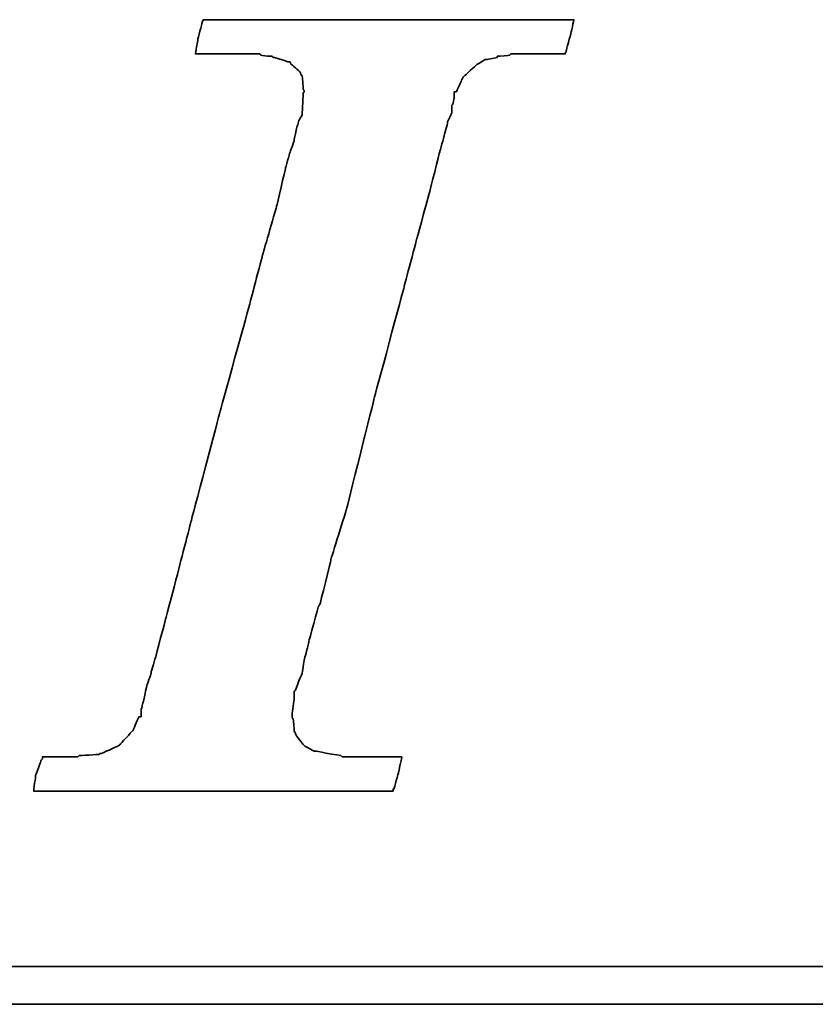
# Model space of a CAD drawing. Extents: x 12 to 227, y 68 to 185.
# Tile 32 of 49: x 184.82 to 186.73, y 124.65 to 127. Entities that reach past the tile are written whole.
import ezdxf

# ---------------------------------------------------------------- set-up
doc = ezdxf.new("R2010")
doc.units = 0
doc.header["$MEASUREMENT"] = 0
doc.layers.add('DIM', color=4, linetype='CONTINUOUS')
doc.layers.add('layer 1', color=7, linetype='CONTINUOUS')

# ---------------------------------------------------------------- blocks, each defined once
blk = doc.blocks.new('TBI MOTION logo(完整正式版)')
at = {"layer": 'layer 1', "color": 22, "lineweight": 35}
for points, knots in [([(-40.59125, -7.94375), (-40.59125, -7.94375), (-40.97375, -7.94375), (-40.97375, -7.94375), (-40.97375, -7.94375), (-40.97375, -7.94375), (-41.38125, -7.94375), (-41.38125, -7.94375), (-41.38125, -7.94375), (-41.38125, -7.94375), (-41.54875, -7.94375), (-41.54875, -7.94375), (-41.54875, -7.94375), (-41.54875, -7.94375), (-41.59875, -7.94375), (-41.59875, -7.94375), (-41.59875, -7.94375), (-41.59875, -7.94375), (-41.88375, -7.94375), (-41.88375, -7.94375), (-41.88375, -7.94375), (-41.88375, -7.94375), (-41.90875, -7.91875), (-41.90875, -7.91875), (-41.90875, -7.91875), (-41.90875, -7.91875), (-42.19875, -7.87125), (-42.19875, -7.87125), (-42.19875, -7.87125), (-42.19875, -7.87125), (-42.43875, -7.82375), (-42.43875, -7.82375), (-42.43875, -7.82375), (-42.43875, -7.82375), (-42.45875, -7.82375), (-42.45875, -7.82375), (-42.45875, -7.82375), (-42.45875, -7.82375), (-42.48625, -7.82375), (-42.48625, -7.82375), (-42.48625, -7.82375), (-42.48625, -7.82375), (-42.67625, -7.72375), (-42.67625, -7.72375), (-42.67625, -7.72375), (-42.67625, -7.72375), (-42.70125, -7.70375), (-42.70125, -7.70375), (-42.70125, -7.70375), (-42.70125, -7.70375), (-42.72375, -7.67875), (-42.72375, -7.67875), (-42.72375, -7.67875), (-42.72375, -7.67875), (-42.86875, -7.48875), (-42.86875, -7.48875), (-42.86875, -7.48875), (-42.86875, -7.48875), (-42.89375, -7.43875), (-42.89375, -7.43875), (-42.89375, -7.43875), (-42.89375, -7.43875), (-42.91875, -7.38875), (-42.91875, -7.38875), (-42.91875, -7.38875), (-42.91875, -7.38875), (-42.93875, -7.12875), (-42.93875, -7.12875), (-42.93875, -7.12875), (-42.93875, -7.12875), (-42.96375, -7.10375), (-42.96375, -7.10375), (-42.96375, -7.10375), (-42.96375, -7.10375), (-42.96375, -7.05375), (-42.96375, -7.05375), (-42.96375, -7.05375), (-42.96375, -7.05375), (-42.96375, -7.00875), (-42.96375, -7.00875), (-42.96375, -7.00875), (-42.96375, -7.00875), (-42.91875, -6.69625), (-42.91875, -6.69625), (-42.91875, -6.69625), (-42.91875, -6.69625), (-42.91875, -6.62375), (-42.91875, -6.62375), (-42.91875, -6.62375), (-42.91875, -6.62375), (-42.91875, -6.59625), (-42.91875, -6.59625), (-42.91875, -6.59625), (-42.91875, -6.59625), (-42.91875, -6.57375), (-42.91875, -6.57375), (-42.91875, -6.57375), (-42.91875, -6.57375), (-42.91875, -6.52875), (-42.91875, -6.52875), (-42.91875, -6.52875), (-42.91875, -6.52875), (-42.89375, -6.50375), (-42.89375, -6.50375), (-42.89375, -6.50375), (-42.89375, -6.50375), (-42.84375, -6.38375), (-42.84375, -6.38375), (-42.84375, -6.38375), (-42.84375, -6.38375), (-42.84375, -6.35875), (-42.84375, -6.35875), (-42.84375, -6.35875), (-42.84375, -6.35875), (-42.74625, -6.14375), (-42.74625, -6.14375), (-42.74625, -6.14375), (-42.74625, -6.14375), (-42.70125, -5.85375), (-42.70125, -5.85375), (-42.70125, -5.85375), (-42.70125, -5.85375), (-42.60375, -5.47125), (-42.60375, -5.47125), (-42.60375, -5.47125), (-42.60375, -5.47125), (-42.60375, -5.44875), (-42.60375, -5.44875), (-42.60375, -5.44875), (-42.60375, -5.44875), (-42.38875, -4.67875), (-42.38875, -4.67875), (-42.38875, -4.67875), (-42.38875, -4.67875), (-42.36375, -4.65375), (-42.36375, -4.65375), (-42.36375, -4.65375), (-42.36375, -4.65375), (-42.12375, -3.69625), (-42.12375, -3.69625), (-42.12375, -3.69625), (-42.12375, -3.69625), (-42.12375, -3.67374), (-42.12375, -3.67374), (-42.12375, -3.67374), (-42.12375, -3.67374), (-41.78875, -2.59374), (-41.78875, -2.59374), (-41.78875, -2.59374), (-41.78875, -2.59374), (-41.18875, -0.19375), (-41.18875, -0.19375), (-41.18875, -0.19375), (-41.18875, -0.19375), (-40.54375, 2.20624), (-40.54375, 2.20624), (-40.54375, 2.20624), (-40.54375, 2.20624), (-40.25375, 3.30875), (-40.25375, 3.30875), (-40.25375, 3.30875), (-40.25375, 3.30875), (-39.98875, 4.27125), (-39.98875, 4.27125), (-39.98875, 4.27125), (-39.98875, 4.27125), (-39.77375, 5.13125), (-39.77375, 5.13125), (-39.77375, 5.13125), (-39.77375, 5.13125), (-39.67875, 5.47125), (-39.67875, 5.47125), (-39.67875, 5.47125), (-39.67875, 5.47125), (-39.60375, 5.75625), (-39.60375, 5.75625), (-39.60375, 5.75625), (-39.60375, 5.75625), (-39.60375, 5.78125), (-39.60375, 5.78125), (-39.60375, 5.78125), (-39.60375, 5.78125), (-39.50875, 5.97125), (-39.50875, 5.97125), (-39.50875, 5.97125), (-39.50875, 5.97125), (-39.50875, 6.13875), (-39.50875, 6.13875), (-39.50875, 6.13875), (-39.50875, 6.13875), (-39.48625, 6.16625), (-39.48625, 6.16625), (-39.48625, 6.16625), (-39.48625, 6.16625), (-39.46125, 6.28625), (-39.46125, 6.28625), (-39.46125, 6.28625), (-39.46125, 6.28625), (-39.46125, 6.42625), (-39.46125, 6.42625), (-39.46125, 6.42625), (-39.46125, 6.42625), (-39.41375, 6.42625), (-39.41375, 6.42625), (-39.41375, 6.42625), (-39.41375, 6.42625), (-39.29375, 6.69125), (-39.29375, 6.69125), (-39.29375, 6.69125), (-39.29375, 6.69125), (-39.26875, 6.74125), (-39.26875, 6.74125), (-39.26875, 6.74125), (-39.26875, 6.74125), (-39.24375, 6.76625), (-39.24375, 6.76625), (-39.24375, 6.76625), (-39.24375, 6.76625), (-38.98375, 7.00624), (-38.98375, 7.00624), (-38.98375, 7.00624), (-38.98375, 7.00624), (-38.95625, 7.02624), (-38.95625, 7.02624), (-38.95625, 7.02624), (-38.95625, 7.02624), (-38.78875, 7.12624), (-38.78875, 7.12624), (-38.78875, 7.12624), (-38.78875, 7.12624), (-38.76375, 7.12624), (-38.76375, 7.12624), (-38.76375, 7.12624), (-38.76375, 7.12624), (-38.74375, 7.12624), (-38.74375, 7.12624), (-38.74375, 7.12624), (-38.74375, 7.12624), (-38.52875, 7.17125), (-38.52875, 7.17125), (-38.52875, 7.17125), (-38.52875, 7.17125), (-38.52875, 7.19624), (-38.52875, 7.19624), (-38.52875, 7.19624), (-38.52875, 7.19624), (-38.50375, 7.19624), (-38.50375, 7.19624), (-38.50375, 7.19624), (-38.50375, 7.19624), (-38.26125, 7.21875), (-38.26125, 7.21875), (-38.26125, 7.21875), (-38.26125, 7.21875), (-38.23875, 7.24624), (-38.23875, 7.24624), (-38.23875, 7.24624), (-38.23875, 7.24624), (-38.21625, 7.24624), (-38.21625, 7.24624), (-38.21625, 7.24624), (-38.21625, 7.24624), (-38.18875, 7.24624), (-38.18875, 7.24624), (-38.18875, 7.24624), (-38.18875, 7.24624), (-37.90375, 7.24624), (-37.90375, 7.24624), (-37.90375, 7.24624), (-37.90375, 7.24624), (-37.85375, 7.24624), (-37.85375, 7.24624), (-37.85375, 7.24624), (-37.85375, 7.24624), (-37.75875, 7.24624), (-37.75875, 7.24624), (-37.75875, 7.24624), (-37.75875, 7.24624), (-37.42375, 7.24624), (-37.42375, 7.24624), (-37.42375, 7.24624), (-37.42375, 7.24624), (-37.08875, 7.24624), (-37.08875, 7.24624), (-37.08875, 7.24624), (-37.08875, 7.24624), (-37.06375, 7.24624), (-37.06375, 7.24624), (-37.06375, 7.24624), (-37.06375, 7.24624), (-37.06375, 7.26624), (-37.06375, 7.26624), (-37.06375, 7.26624), (-37.06375, 7.26624), (-37.03875, 7.29125), (-37.03875, 7.29125), (-37.03875, 7.29125), (-37.03875, 7.29125), (-37.03875, 7.31625), (-37.03875, 7.31625), (-37.03875, 7.31625), (-37.03875, 7.31625), (-36.94125, 7.67625), (-36.94125, 7.67625), (-36.94125, 7.67625), (-36.94125, 7.67625), (-36.86875, 7.98625), (-36.86875, 7.98625), (-36.86875, 7.98625), (-36.86875, 7.98625), (-36.98875, 7.98625), (-36.98875, 7.98625), (-36.98875, 7.98625), (-36.98875, 7.98625), (-37.42375, 7.98625), (-37.42375, 7.98625), (-37.42375, 7.98625), (-37.42375, 7.98625), (-37.94875, 7.98625), (-37.94875, 7.98625), (-37.94875, 7.98625), (-37.94875, 7.98625), (-38.57375, 7.98625), (-38.57375, 7.98625), (-38.57375, 7.98625), (-38.57375, 7.98625), (-39.29375, 7.98625), (-39.29375, 7.98625), (-39.29375, 7.98625), (-39.29375, 7.98625), (-40.82875, 7.98625), (-40.82875, 7.98625), (-40.82875, 7.98625), (-40.82875, 7.98625), (-42.36375, 7.98625), (-42.36375, 7.98625), (-42.36375, 7.98625), (-42.36375, 7.98625), (-43.08375, 7.98625), (-43.08375, 7.98625), (-43.08375, 7.98625), (-43.08375, 7.98625), (-43.70875, 7.98625), (-43.70875, 7.98625), (-43.70875, 7.98625), (-43.70875, 7.98625), (-44.23375, 7.98625), (-44.23375, 7.98625), (-44.23375, 7.98625), (-44.23375, 7.98625), (-44.66875, 7.98625), (-44.66875, 7.98625), (-44.66875, 7.98625), (-44.66875, 7.98625), (-44.88375, 7.98625), (-44.88375, 7.98625), (-44.88375, 7.98625), (-44.88375, 7.98625), (-44.90875, 7.94125), (-44.90875, 7.94125), (-44.90875, 7.94125), (-44.90875, 7.94125), (-44.90875, 7.91625), (-44.90875, 7.91625), (-44.90875, 7.91625), (-44.90875, 7.91625), (-45.00375, 7.55625), (-45.00375, 7.55625), (-45.00375, 7.55625), (-45.00375, 7.55625), (-45.05375, 7.24624), (-45.05375, 7.24624), (-45.05375, 7.24624), (-45.05375, 7.24624), (-44.61875, 7.24624), (-44.61875, 7.24624), (-44.61875, 7.24624), (-44.61875, 7.24624), (-44.11375, 7.24624), (-44.11375, 7.24624), (-44.11375, 7.24624), (-44.11375, 7.24624), (-43.99375, 7.24624), (-43.99375, 7.24624), (-43.99375, 7.24624), (-43.99375, 7.24624), (-43.94625, 7.24624), (-43.94625, 7.24624), (-43.94625, 7.24624), (-43.94625, 7.24624), (-43.92374, 7.24624), (-43.92374, 7.24624), (-43.92374, 7.24624), (-43.92374, 7.24624), (-43.65875, 7.24624), (-43.65875, 7.24624), (-43.65875, 7.24624), (-43.65875, 7.24624), (-43.63875, 7.21875), (-43.63875, 7.21875), (-43.63875, 7.21875), (-43.63875, 7.21875), (-43.46875, 7.19624), (-43.46875, 7.19624), (-43.46875, 7.19624), (-43.46875, 7.19624), (-43.39875, 7.19624), (-43.39875, 7.19624), (-43.39875, 7.19624), (-43.39875, 7.19624), (-43.37125, 7.17125), (-43.37125, 7.17125), (-43.37125, 7.17125), (-43.37125, 7.17125), (-43.34875, 7.17125), (-43.34875, 7.17125), (-43.34875, 7.17125), (-43.34875, 7.17125), (-43.20375, 7.12624), (-43.20375, 7.12624), (-43.20375, 7.12624), (-43.20375, 7.12624), (-43.05875, 7.07624), (-43.05875, 7.07624), (-43.05875, 7.07624), (-43.05875, 7.07624), (-43.01375, 7.07624), (-43.01375, 7.07624), (-43.01375, 7.07624), (-43.01375, 7.07624), (-42.98875, 7.02624), (-42.98875, 7.02624), (-42.98875, 7.02624), (-42.98875, 7.02624), (-42.79875, 6.86125), (-42.79875, 6.86125), (-42.79875, 6.86125), (-42.79875, 6.86125), (-42.77375, 6.81125), (-42.77375, 6.81125), (-42.77375, 6.81125), (-42.77375, 6.81125), (-42.74625, 6.76625), (-42.74625, 6.76625), (-42.74625, 6.76625), (-42.74625, 6.76625), (-42.72375, 6.47625), (-42.72375, 6.47625), (-42.72375, 6.47625), (-42.72375, 6.47625), (-42.70125, 6.45124), (-42.70125, 6.45124), (-42.70125, 6.45124), (-42.70125, 6.45124), (-42.70125, 6.42625), (-42.70125, 6.42625), (-42.70125, 6.42625), (-42.70125, 6.42625), (-42.72375, 6.40625), (-42.72375, 6.40625), (-42.72375, 6.40625), (-42.72375, 6.40625), (-42.74625, 5.97125), (-42.74625, 5.97125), (-42.74625, 5.97125), (-42.74625, 5.97125), (-42.74625, 5.94625), (-42.74625, 5.94625), (-42.74625, 5.94625), (-42.74625, 5.94625), (-42.74625, 5.92625), (-42.74625, 5.92625), (-42.74625, 5.92625), (-42.74625, 5.92625), (-42.77375, 5.87625), (-42.77375, 5.87625), (-42.77375, 5.87625), (-42.77375, 5.87625), (-42.81875, 5.80625), (-42.81875, 5.80625), (-42.81875, 5.80625), (-42.81875, 5.80625), (-42.86875, 5.63625), (-42.86875, 5.63625), (-42.86875, 5.63625), (-42.86875, 5.63625), (-42.91875, 5.39625), (-42.91875, 5.39625), (-42.91875, 5.39625), (-42.91875, 5.39625), (-42.91875, 5.37124), (-42.91875, 5.37124), (-42.91875, 5.37124), (-42.91875, 5.37124), (-43.01375, 5.10874), (-43.01375, 5.10874), (-43.01375, 5.10874), (-43.01375, 5.10874), (-43.10875, 4.77124), (-43.10875, 4.77124), (-43.10875, 4.77124), (-43.10875, 4.77124), (-43.29875, 3.95625), (-43.29875, 3.95625), (-43.29875, 3.95625), (-43.29875, 3.95625), (-43.58875, 2.95125), (-43.58875, 2.95125), (-43.58875, 2.95125), (-43.58875, 2.95125), (-43.87375, 1.87125), (-43.87375, 1.87125), (-43.87375, 1.87125), (-43.87375, 1.87125), (-44.52625, -0.50374), (-44.52625, -0.50374), (-44.52625, -0.50374), (-44.52625, -0.50374), (-45.14875, -2.85375), (-45.14875, -2.85375), (-45.14875, -2.85375), (-45.14875, -2.85375), (-45.43375, -3.95875), (-45.43375, -3.95875), (-45.43375, -3.95875), (-45.43375, -3.95875), (-45.69875, -4.96875), (-45.69875, -4.96875), (-45.69875, -4.96875), (-45.69875, -4.96875), (-45.91375, -5.78375), (-45.91375, -5.78375), (-45.91375, -5.78375), (-45.91375, -5.78375), (-46.01375, -6.11875), (-46.01375, -6.11875), (-46.01375, -6.11875), (-46.01375, -6.11875), (-46.01375, -6.14375), (-46.01375, -6.14375), (-46.01375, -6.14375), (-46.01375, -6.14375), (-46.10875, -6.40875), (-46.10875, -6.40875), (-46.10875, -6.40875), (-46.10875, -6.40875), (-46.15375, -6.64875), (-46.15375, -6.64875), (-46.15375, -6.64875), (-46.15375, -6.64875), (-46.20375, -6.83875), (-46.20375, -6.83875), (-46.20375, -6.83875), (-46.20375, -6.83875), (-46.22875, -6.93375), (-46.22875, -6.93375), (-46.22875, -6.93375), (-46.22875, -6.93375), (-46.22875, -7.07875), (-46.22875, -7.07875), (-46.22875, -7.07875), (-46.22875, -7.07875), (-46.27375, -7.07875), (-46.27375, -7.07875), (-46.27375, -7.07875), (-46.27375, -7.07875), (-46.39375, -7.34375), (-46.39375, -7.34375), (-46.39375, -7.34375), (-46.39375, -7.34375), (-46.39375, -7.36875), (-46.39375, -7.36875), (-46.39375, -7.36875), (-46.39375, -7.36875), (-46.42125, -7.38875), (-46.42125, -7.38875), (-46.42125, -7.38875), (-46.42125, -7.38875), (-46.68375, -7.67875), (-46.68375, -7.67875), (-46.68375, -7.67875), (-46.68375, -7.67875), (-46.70875, -7.70375), (-46.70875, -7.70375), (-46.70875, -7.70375), (-46.70875, -7.70375), (-46.75375, -7.72375), (-46.75375, -7.72375), (-46.75375, -7.72375), (-46.75375, -7.72375), (-47.08875, -7.87125), (-47.08875, -7.87125), (-47.08875, -7.87125), (-47.08875, -7.87125), (-47.11625, -7.87125), (-47.11625, -7.87125), (-47.11625, -7.87125), (-47.11625, -7.87125), (-47.13875, -7.89375), (-47.13875, -7.89375), (-47.13875, -7.89375), (-47.13875, -7.89375), (-47.56875, -7.91875), (-47.56875, -7.91875), (-47.56875, -7.91875), (-47.56875, -7.91875), (-47.59625, -7.94375), (-47.59625, -7.94375), (-47.59625, -7.94375), (-47.59625, -7.94375), (-47.64375, -7.94375), (-47.64375, -7.94375), (-47.64375, -7.94375), (-47.64375, -7.94375), (-47.73625, -7.94375), (-47.73625, -7.94375), (-47.73625, -7.94375), (-47.73625, -7.94375), (-48.07375, -7.94375), (-48.07375, -7.94375), (-48.07375, -7.94375), (-48.07375, -7.94375), (-48.36125, -7.94375), (-48.36125, -7.94375), (-48.36125, -7.94375), (-48.36125, -7.94375), (-48.36125, -7.96625), (-48.36125, -7.96625), (-48.36125, -7.96625), (-48.36125, -7.96625), (-48.36125, -7.99125), (-48.36125, -7.99125), (-48.36125, -7.99125), (-48.36125, -7.99125), (-48.38875, -8.01375), (-48.38875, -8.01375), (-48.38875, -8.01375), (-48.38875, -8.01375), (-48.50875, -8.34875), (-48.50875, -8.34875), (-48.50875, -8.34875), (-48.50875, -8.34875), (-48.55375, -8.68625), (-48.55375, -8.68625), (-48.55375, -8.68625), (-48.55375, -8.68625), (-48.45875, -8.68625), (-48.45875, -8.68625), (-48.45875, -8.68625), (-48.45875, -8.68625), (-48.07375, -8.68625), (-48.07375, -8.68625), (-48.07375, -8.68625), (-48.07375, -8.68625), (-47.52375, -8.68625), (-47.52375, -8.68625), (-47.52375, -8.68625), (-47.52375, -8.68625), (-46.92375, -8.68625), (-46.92375, -8.68625), (-46.92375, -8.68625), (-46.92375, -8.68625), (-46.25375, -8.68625), (-46.25375, -8.68625), (-46.25375, -8.68625), (-46.25375, -8.68625), (-46.20375, -8.68625), (-46.20375, -8.68625), (-46.20375, -8.68625), (-46.20375, -8.68625), (-44.71375, -8.68625), (-44.71375, -8.68625), (-44.71375, -8.68625), (-44.71375, -8.68625), (-43.22875, -8.68625), (-43.22875, -8.68625), (-43.22875, -8.68625), (-43.22875, -8.68625), (-42.55875, -8.68625), (-42.55875, -8.68625), (-42.55875, -8.68625), (-42.55875, -8.68625), (-42.50875, -8.68625), (-42.50875, -8.68625), (-42.50875, -8.68625), (-42.50875, -8.68625), (-41.93375, -8.68625), (-41.93375, -8.68625), (-41.93375, -8.68625), (-41.93375, -8.68625), (-41.38125, -8.68625), (-41.38125, -8.68625), (-41.38125, -8.68625), (-41.38125, -8.68625), (-40.97375, -8.68625), (-40.97375, -8.68625), (-40.97375, -8.68625), (-40.97375, -8.68625), (-40.78125, -8.68625), (-40.78125, -8.68625), (-40.78125, -8.68625), (-40.78125, -8.68625), (-40.78125, -8.63875), (-40.78125, -8.63875), (-40.78125, -8.63875), (-40.78125, -8.63875), (-40.75875, -8.63875), (-40.75875, -8.63875), (-40.75875, -8.63875), (-40.75875, -8.63875), (-40.66375, -8.27875), (-40.66375, -8.27875), (-40.66375, -8.27875), (-40.66375, -8.27875), (-40.59125, -7.94375), (-40.59125, -7.94375)], [0, 0, 0, 0, 0.00558659, 0.00558659, 0.00558659, 0.0055866, 0.01117318, 0.01117318, 0.01117318, 0.01117319, 0.01675978, 0.01675978, 0.01675978, 0.01675979, 0.02234637, 0.02234637, 0.02234637, 0.02234638, 0.02793296, 0.02793296, 0.02793296, 0.02793297, 0.03351955, 0.03351955, 0.03351955, 0.03351956, 0.03910615, 0.03910615, 0.03910615, 0.03910616, 0.04469274, 0.04469274, 0.04469274, 0.04469275, 0.05027933, 0.05027933, 0.05027933, 0.05027934, 0.05586592, 0.05586592, 0.05586592, 0.05586593, 0.06145251, 0.06145251, 0.06145251, 0.06145252, 0.06703911, 0.06703911, 0.06703911, 0.06703912, 0.0726257, 0.0726257, 0.0726257, 0.07262571, 0.07821229, 0.07821229, 0.07821229, 0.0782123, 0.08379888, 0.08379888, 0.08379888, 0.08379889, 0.08938547, 0.08938547, 0.08938547, 0.08938548, 0.09497207, 0.09497207, 0.09497207, 0.09497208, 0.10055866, 0.10055866, 0.10055866, 0.10055867, 0.10614525, 0.10614525, 0.10614525, 0.10614526, 0.11173184, 0.11173184, 0.11173184, 0.11173185, 0.11731844, 0.11731844, 0.11731844, 0.11731845, 0.12290503, 0.12290503, 0.12290503, 0.12290504, 0.12849162, 0.12849162, 0.12849162, 0.12849163, 0.13407821, 0.13407821, 0.13407821, 0.13407822, 0.1396648, 0.1396648, 0.1396648, 0.13966481, 0.1452514, 0.1452514, 0.1452514, 0.14525141, 0.15083799, 0.15083799, 0.15083799, 0.150838, 0.15642458, 0.15642458, 0.15642458, 0.15642459, 0.16201117, 0.16201117, 0.16201117, 0.16201118, 0.16759777, 0.16759777, 0.16759777, 0.16759778, 0.17318436, 0.17318436, 0.17318436, 0.17318437, 0.17877095, 0.17877095, 0.17877095, 0.17877096, 0.18435754, 0.18435754, 0.18435754, 0.18435755, 0.18994413, 0.18994413, 0.18994413, 0.18994414, 0.19553073, 0.19553073, 0.19553073, 0.19553074, 0.20111732, 0.20111732, 0.20111732, 0.20111733, 0.20670391, 0.20670391, 0.20670391, 0.20670392, 0.2122905, 0.2122905, 0.2122905, 0.21229051, 0.21787709, 0.21787709, 0.21787709, 0.2178771, 0.22346369, 0.22346369, 0.22346369, 0.2234637, 0.22905028, 0.22905028, 0.22905028, 0.22905029, 0.23463687, 0.23463687, 0.23463687, 0.23463688, 0.24022346, 0.24022346, 0.24022346, 0.24022347, 0.24581006, 0.24581006, 0.24581006, 0.24581007, 0.25139665, 0.25139665, 0.25139665, 0.25139666, 0.25698324, 0.25698324, 0.25698324, 0.25698325, 0.26256983, 0.26256983, 0.26256983, 0.26256984, 0.26815642, 0.26815642, 0.26815642, 0.26815643, 0.27374302, 0.27374302, 0.27374302, 0.27374303, 0.27932961, 0.27932961, 0.27932961, 0.27932962, 0.2849162, 0.2849162, 0.2849162, 0.28491621, 0.29050279, 0.29050279, 0.29050279, 0.2905028, 0.29608939, 0.29608939, 0.29608939, 0.2960894, 0.30167598, 0.30167598, 0.30167598, 0.30167599, 0.30726257, 0.30726257, 0.30726257, 0.30726258, 0.31284916, 0.31284916, 0.31284916, 0.31284917, 0.31843575, 0.31843575, 0.31843575, 0.31843576, 0.32402235, 0.32402235, 0.32402235, 0.32402236, 0.32960894, 0.32960894, 0.32960894, 0.32960895, 0.33519553, 0.33519553, 0.33519553, 0.33519554, 0.34078212, 0.34078212, 0.34078212, 0.34078213, 0.34636872, 0.34636872, 0.34636872, 0.34636873, 0.35195531, 0.35195531, 0.35195531, 0.35195532, 0.3575419, 0.3575419, 0.3575419, 0.35754191, 0.36312849, 0.36312849, 0.36312849, 0.3631285, 0.36871508, 0.36871508, 0.36871508, 0.36871509, 0.37430168, 0.37430168, 0.37430168, 0.37430169, 0.37988827, 0.37988827, 0.37988827, 0.37988828, 0.38547486, 0.38547486, 0.38547486, 0.38547487, 0.39106145, 0.39106145, 0.39106145, 0.39106146, 0.39664804, 0.39664804, 0.39664804, 0.39664805, 0.40223464, 0.40223464, 0.40223464, 0.40223465, 0.40782123, 0.40782123, 0.40782123, 0.40782124, 0.41340782, 0.41340782, 0.41340782, 0.41340783, 0.41899441, 0.41899441, 0.41899441, 0.41899442, 0.42458101, 0.42458101, 0.42458101, 0.42458102, 0.4301676, 0.4301676, 0.4301676, 0.43016761, 0.43575419, 0.43575419, 0.43575419, 0.4357542, 0.44134078, 0.44134078, 0.44134078, 0.44134079, 0.44692737, 0.44692737, 0.44692737, 0.44692738, 0.45251397, 0.45251397, 0.45251397, 0.45251398, 0.45810056, 0.45810056, 0.45810056, 0.45810057, 0.46368715, 0.46368715, 0.46368715, 0.46368716, 0.46927374, 0.46927374, 0.46927374, 0.46927375, 0.47486034, 0.47486034, 0.47486034, 0.47486035, 0.48044693, 0.48044693, 0.48044693, 0.48044694, 0.48603352, 0.48603352, 0.48603352, 0.48603353, 0.49162011, 0.49162011, 0.49162011, 0.49162012, 0.4972067, 0.4972067, 0.4972067, 0.49720671, 0.5027933, 0.5027933, 0.5027933, 0.50279331, 0.50837989, 0.50837989, 0.50837989, 0.5083799, 0.51396648, 0.51396648, 0.51396648, 0.51396649, 0.51955307, 0.51955307, 0.51955307, 0.51955308, 0.52513966, 0.52513966, 0.52513966, 0.52513967, 0.53072626, 0.53072626, 0.53072626, 0.53072627, 0.53631285, 0.53631285, 0.53631285, 0.53631286, 0.54189944, 0.54189944, 0.54189944, 0.54189945, 0.54748603, 0.54748603, 0.54748603, 0.54748604, 0.55307263, 0.55307263, 0.55307263, 0.55307264, 0.55865922, 0.55865922, 0.55865922, 0.55865923, 0.56424581, 0.56424581, 0.56424581, 0.56424582, 0.5698324, 0.5698324, 0.5698324, 0.56983241, 0.57541899, 0.57541899, 0.57541899, 0.575419, 0.58100559, 0.58100559, 0.58100559, 0.5810056, 0.58659218, 0.58659218, 0.58659218, 0.58659219, 0.59217877, 0.59217877, 0.59217877, 0.59217878, 0.59776536, 0.59776536, 0.59776536, 0.59776537, 0.60335196, 0.60335196, 0.60335196, 0.60335197, 0.60893855, 0.60893855, 0.60893855, 0.60893856, 0.61452514, 0.61452514, 0.61452514, 0.61452515, 0.62011173, 0.62011173, 0.62011173, 0.62011174, 0.62569832, 0.62569832, 0.62569832, 0.62569833, 0.63128492, 0.63128492, 0.63128492, 0.63128493, 0.63687151, 0.63687151, 0.63687151, 0.63687152, 0.6424581, 0.6424581, 0.6424581, 0.64245811, 0.64804469, 0.64804469, 0.64804469, 0.6480447, 0.65363128, 0.65363128, 0.65363128, 0.65363129, 0.65921788, 0.65921788, 0.65921788, 0.65921789, 0.66480447, 0.66480447, 0.66480447, 0.66480448, 0.67039106, 0.67039106, 0.67039106, 0.67039107, 0.67597765, 0.67597765, 0.67597765, 0.67597766, 0.68156425, 0.68156425, 0.68156425, 0.68156426, 0.68715084, 0.68715084, 0.68715084, 0.68715085, 0.69273743, 0.69273743, 0.69273743, 0.69273744, 0.69832402, 0.69832402, 0.69832402, 0.69832403, 0.70391061, 0.70391061, 0.70391061, 0.70391062, 0.70949721, 0.70949721, 0.70949721, 0.70949722, 0.7150838, 0.7150838, 0.7150838, 0.71508381, 0.72067039, 0.72067039, 0.72067039, 0.7206704, 0.72625698, 0.72625698, 0.72625698, 0.72625699, 0.73184358, 0.73184358, 0.73184358, 0.73184359, 0.73743017, 0.73743017, 0.73743017, 0.73743018, 0.74301676, 0.74301676, 0.74301676, 0.74301677, 0.74860335, 0.74860335, 0.74860335, 0.74860336, 0.75418994, 0.75418994, 0.75418994, 0.75418995, 0.75977654, 0.75977654, 0.75977654, 0.75977655, 0.76536313, 0.76536313, 0.76536313, 0.76536314, 0.77094972, 0.77094972, 0.77094972, 0.77094973, 0.77653631, 0.77653631, 0.77653631, 0.77653632, 0.78212291, 0.78212291, 0.78212291, 0.78212292, 0.7877095, 0.7877095, 0.7877095, 0.78770951, 0.79329609, 0.79329609, 0.79329609, 0.7932961, 0.79888268, 0.79888268, 0.79888268, 0.79888269, 0.80446927, 0.80446927, 0.80446927, 0.80446928, 0.81005587, 0.81005587, 0.81005587, 0.81005588, 0.81564246, 0.81564246, 0.81564246, 0.81564247, 0.82122905, 0.82122905, 0.82122905, 0.82122906, 0.82681564, 0.82681564, 0.82681564, 0.82681565, 0.83240223, 0.83240223, 0.83240223, 0.83240224, 0.83798883, 0.83798883, 0.83798883, 0.83798884, 0.84357542, 0.84357542, 0.84357542, 0.84357543, 0.84916201, 0.84916201, 0.84916201, 0.84916202, 0.8547486, 0.8547486, 0.8547486, 0.85474861, 0.8603352, 0.8603352, 0.8603352, 0.86033521, 0.86592179, 0.86592179, 0.86592179, 0.8659218, 0.87150838, 0.87150838, 0.87150838, 0.87150839, 0.87709497, 0.87709497, 0.87709497, 0.87709498, 0.88268156, 0.88268156, 0.88268156, 0.88268157, 0.88826816, 0.88826816, 0.88826816, 0.88826817, 0.89385475, 0.89385475, 0.89385475, 0.89385476, 0.89944134, 0.89944134, 0.89944134, 0.89944135, 0.90502793, 0.90502793, 0.90502793, 0.90502794, 0.91061453, 0.91061453, 0.91061453, 0.91061454, 0.91620112, 0.91620112, 0.91620112, 0.91620113, 0.92178771, 0.92178771, 0.92178771, 0.92178772, 0.9273743, 0.9273743, 0.9273743, 0.92737431, 0.93296089, 0.93296089, 0.93296089, 0.9329609, 0.93854749, 0.93854749, 0.93854749, 0.9385475, 0.94413408, 0.94413408, 0.94413408, 0.94413409, 0.94972067, 0.94972067, 0.94972067, 0.94972068, 0.95530726, 0.95530726, 0.95530726, 0.95530727, 0.96089385, 0.96089385, 0.96089385, 0.96089386, 0.96648045, 0.96648045, 0.96648045, 0.96648046, 0.97206704, 0.97206704, 0.97206704, 0.97206705, 0.97765363, 0.97765363, 0.97765363, 0.97765364, 0.98324022, 0.98324022, 0.98324022, 0.98324023, 0.98882682, 0.98882682, 0.98882682, 0.98882683, 0.99441341, 0.99441341, 0.99441341, 0.99441342, 1, 1, 1, 1]), ([(75.90875, -9.47875), (75.90875, -9.47875), (75.90875, -12.28625), (75.90875, -12.28625), (75.90875, -12.28625), (75.90875, -12.28625), (75.90875, -12.47875), (75.90875, -12.47875), (75.90875, -12.47875), (75.90875, -12.47875), (75.71625, -12.47875), (75.71625, -12.47875), (75.71625, -12.47875), (75.71625, -12.47875), (-88.32875, -12.47875), (-88.32875, -12.47875), (-88.32875, -12.47875), (-88.32875, -12.47875), (-88.32875, -13.29375), (-88.32875, -13.29375), (-88.32875, -13.29375), (-88.32875, -13.29375), (82.89125, -13.29375), (82.89125, -13.29375), (82.89125, -13.29375), (82.89125, -13.29375), (75.90875, -9.47875), (75.90875, -9.47875)], [0, 0, 0, 0, 0.14285714, 0.14285714, 0.14285714, 0.14285715, 0.28571429, 0.28571429, 0.28571429, 0.2857143, 0.42857143, 0.42857143, 0.42857143, 0.42857144, 0.57142857, 0.57142857, 0.57142857, 0.57142858, 0.71428571, 0.71428571, 0.71428571, 0.71428572, 0.85714286, 0.85714286, 0.85714286, 0.85714287, 1, 1, 1, 1])]:
    blk.add_open_spline(points, degree=3, knots=knots, dxfattribs=at)

msp = doc.modelspace()

# ---------------------------------------------------------------- block references
at = {"layer": 'DIM', "color": 7, "xscale": 0.1106772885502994, "yscale": 0.1106772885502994, "zscale": 0.1106772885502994}
msp.add_blockref('TBI MOTION logo(完整正式版)', (190.2301, 126.1201), dxfattribs=at)

doc.saveas('drawing.dxf')
